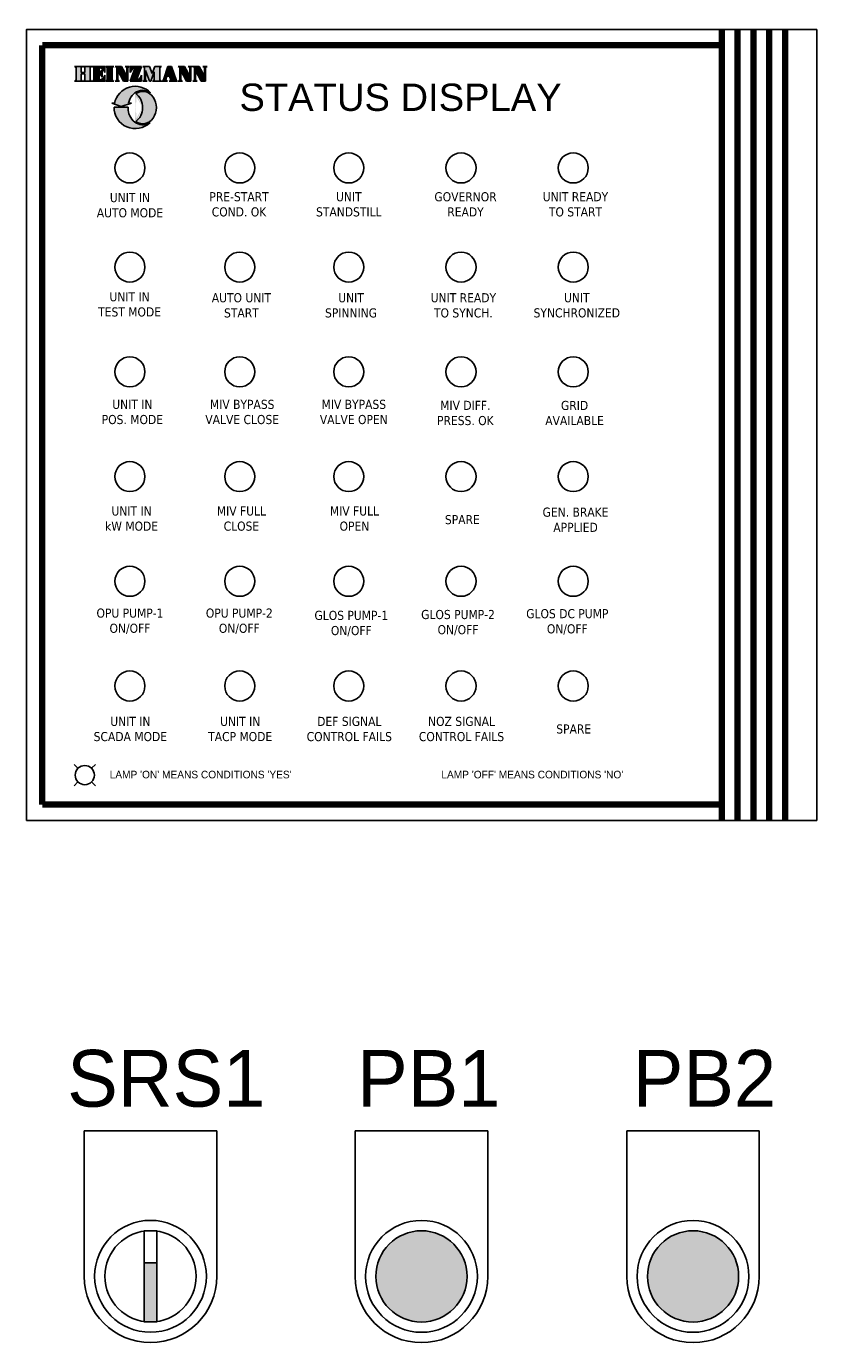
# Model space of a CAD drawing. Header units: millimetres. Extents: x -258 to 424, y -2156 to -1905.
# Tile 4 of 14: x -88 to -69, y -2031 to -1999. Entities that reach past the tile are written whole.
import ezdxf

# ---------------------------------------------------------------- set-up
doc = ezdxf.new("R2010")
doc.units = ezdxf.units.MM
doc.layers.add('plate colour', color=7, linetype='Continuous', true_color=0x37db00)
doc.layers.add('Text', color=14, linetype='Continuous')
doc.styles.add('Tahoma', font='tahoma.ttf')

# ---------------------------------------------------------------- blocks, each defined once
blk = doc.blocks.new('A$C663411DF')
blk.add_hatch(color=256).paths.add_polyline_path([(1.53, -11.25), (1.53, 3.34), (-1.53, 3.34), (-1.53, -11.25)])
for p, q in [((-16.34, 0), (-16.34, 35.9)), ((-16.34, 35.9), (16.36, 35.9)), ((16.36, 35.9), (16.34, 0)), ((-1.53, 3.34), (1.53, 3.34))]:
    blk.add_line(p, q)
blk.add_lwpolyline([(-1.53, 11.25), (1.53, 11.25), (1.53, -11.25), (-1.53, -11.25)], close=True)
at = {"color": 0, "linetype": 'Continuous'}
blk.add_circle((0, 0), 13.79, dxfattribs=at)
blk.add_circle((0, 0), 11.25)
blk.add_arc((0, 0), 16.34, 180, 0, dxfattribs=at)
blk = doc.blocks.new('A$C08A04AE9')
blk.add_hatch(color=256).paths.add_polyline_path([(-11.25, 0, 1), (11.25, 0, 1)])
for p, q in [((-16.34, 0), (-16.34, 35.9)), ((-16.34, 35.9), (16.36, 35.9)), ((16.36, 35.9), (16.34, 0))]:
    blk.add_line(p, q)
at = {"color": 0, "linetype": 'Continuous'}
blk.add_circle((0, 0), 13.79, dxfattribs=at)
blk.add_circle((0, 0), 11.25)
blk.add_arc((0, 0), 16.34, 180, 0, dxfattribs=at)
blk = doc.blocks.new('A$C122167AF')
h = blk.add_hatch(color=74)
edge = h.paths.add_edge_path()
edge.add_spline(control_points=[(25.19, 176.81), (25.19, 176.82), (25.2, 176.84), (25.36, 177.54), (25.66, 178.18), (26.5, 179.22), (27.04, 179.61), (27.98, 179.95), (28.35, 180.02), (28.72, 180.02), (29.25, 180.02), (29.78, 179.88), (30.4, 179.55), (30.53, 179.46), (30.66, 179.37)], knot_values=[5.727591, 5.727591, 5.727591, 5.727591, 5.738419, 5.738419, 6.243266, 6.243266, 6.748112, 6.748112, 7.046955, 7.046955, 7.046955, 7.477983, 7.477983, 7.60255, 7.60255, 7.60255, 7.60255], degree=3, periodic=0)
edge.add_arc((26.86, 175.78), 5.22, 43.3423, 168.6654)
edge.add_line((21.74, 176.81), (21.11, 176.81))
edge.add_line((21.11, 176.81), (23.42, 176.03))
edge.add_line((23.42, 176.03), (25.97, 176.81))
edge.add_line((25.97, 176.81), (25.19, 176.81))
edge = h.paths.add_edge_path()
edge.add_ellipse((28.72, 175.76), major_axis=(0, 3.99), ratio=0.844504, start_angle=270.342, end_angle=390.5505)
edge.add_ellipse((25.29, 175.76), major_axis=(0, 3.99), ratio=0.844504, start_angle=270.342, end_angle=329.4495, ccw=False)
edge.add_line((28.66, 175.78), (32.09, 175.78))
h = blk.add_hatch(color=256)
edge = h.paths.add_edge_path()
edge.add_spline(control_points=[(30.51, 172.05), (30.17, 171.82), (29.79, 171.66), (28.79, 171.44), (28.15, 171.49), (26.98, 171.94), (26.45, 172.35), (25.62, 173.41), (25.33, 174.05), (25.11, 175.08), (25.08, 175.43), (25.08, 175.78)], knot_values=[7.848335, 7.848335, 7.848335, 7.848335, 8.170695, 8.170695, 8.675542, 8.675542, 9.180389, 9.180389, 9.685236, 9.685236, 9.93347, 9.93347, 9.93347, 9.93347], degree=3, periodic=0)
edge.add_line((25.08, 175.78), (21.64, 175.78))
edge.add_arc((26.86, 175.78), 5.22, 180, 314.3486)
edge = h.paths.add_edge_path()
edge.add_ellipse((28.72, 175.76), major_axis=(0, 3.99), ratio=0.844504, start_angle=149.4495, end_angle=270.342)
edge.add_line((32.09, 175.78), (28.66, 175.78))
edge.add_ellipse((25.29, 175.76), major_axis=(0, 3.99), ratio=0.844504, start_angle=210.5505, end_angle=270.342, ccw=False)
at = {"layer": 'Text'}
for points in [[(13.54, 184.08), (14.46, 184.08), (14.46, 182.58, -0.256897), (14.05, 182.27), (16.15, 182.27, -0.256897), (15.74, 182.58), (15.74, 185.59, -0.256897), (16.15, 185.9), (14.05, 185.9, -0.256897), (14.46, 185.59), (14.46, 184.39), (13.54, 184.39), (13.54, 185.59, -0.256897), (13.95, 185.9), (11.85, 185.9, -0.256897), (12.26, 185.59), (12.26, 182.58, -0.256897), (11.85, 182.27), (13.95, 182.27, -0.256897), (13.54, 182.58)], [(17.94, 183.99, -0.155983), (18.71, 183.26), (18.71, 185.1, -0.155983), (17.94, 184.37), (17.94, 185.59, -0.297798), (19.38, 184.4), (19.38, 185.9), (16.25, 185.9, -0.256897), (16.66, 185.59), (16.66, 182.58, -0.256897), (16.25, 182.27), (19.38, 182.27), (19.38, 183.77, -0.297798), (17.94, 182.58)], [(19.9, 182.58, -0.256897), (19.49, 182.27), (21.59, 182.27, -0.256897), (21.18, 182.58), (21.18, 185.59, -0.256897), (21.59, 185.9), (19.49, 185.9, -0.256897), (19.9, 185.59)], [(23.5, 185.9), (21.92, 185.9, -0.256897), (22.33, 185.59), (22.33, 182.58, -0.256897), (21.92, 182.27), (22.98, 182.27, -0.256897), (22.57, 182.58), (22.57, 184.9), (23.99, 182.27), (25.03, 182.27), (25.03, 185.59, -0.256897), (25.44, 185.9), (24.38, 185.9, -0.256897), (24.79, 185.59), (24.79, 183.52)], [(28.4, 185.9), (25.65, 185.9), (25.65, 184.42, -0.263626), (26.86, 185.64), (25.65, 182.27), (28.4, 182.27), (28.4, 183.76, -0.263626), (27.19, 182.54)], [(30.36, 182.27), (30.72, 182.27), (31.57, 184.55), (31.57, 182.58, -0.256897), (31.16, 182.27), (33.37, 182.27, -0.256897), (32.97, 182.58), (32.97, 185.59, -0.256897), (33.37, 185.9), (31.66, 185.9), (31.01, 184.15), (30.36, 185.9), (28.74, 185.9, -0.256897), (29.14, 185.59), (29.14, 182.58, -0.256897), (28.74, 182.27), (29.79, 182.27, -0.256897), (29.39, 182.58), (29.39, 184.9)], [(39.5, 182.27), (40.54, 182.27), (40.54, 185.59, -0.256897), (40.95, 185.9), (39.89, 185.9, -0.256897), (40.3, 185.59), (40.3, 183.52), (39, 185.9), (37.43, 185.9, -0.256897), (37.84, 185.59), (37.84, 182.58, -0.256897), (37.43, 182.27), (38.49, 182.27, -0.256897), (38.08, 182.58), (38.08, 184.9)], [(43.15, 182.27), (44.19, 182.27), (44.19, 185.59, -0.256897), (44.59, 185.9), (43.54, 185.9, -0.256897), (43.94, 185.59), (43.94, 183.52), (42.65, 185.9), (41.08, 185.9, -0.256897), (41.48, 185.59), (41.48, 182.58, -0.256897), (41.08, 182.27), (42.13, 182.27, -0.256897), (41.73, 182.58), (41.73, 184.9)]]:
    blk.add_hatch(color=256, dxfattribs=at).paths.add_polyline_path(points)
h = blk.add_hatch(color=256, dxfattribs=at)
h.paths.add_polyline_path([(35.8, 185.9), (34.94, 185.9), (33.83, 182.58, -0.256897), (33.42, 182.27), (34.82, 182.27, -0.311037), (34.38, 182.68), (34.66, 183.52), (35.3, 183.52), (35.61, 182.59, -0.258571), (35.21, 182.27), (37.33, 182.27, -0.256897), (36.92, 182.58)])
h.paths.add_polyline_path([(35.2, 183.81), (34.76, 183.81), (34.98, 184.46)], flags=16)
h = blk.add_hatch(color=256, dxfattribs=at)
edge = h.paths.add_edge_path()
edge.add_spline(control_points=[(25.19, 176.81), (25.19, 176.82), (25.2, 176.84), (25.36, 177.54), (25.66, 178.18), (26.5, 179.22), (27.04, 179.61), (27.98, 179.95), (28.35, 180.02), (28.72, 180.02), (29.25, 180.02), (29.78, 179.88), (30.4, 179.55), (30.53, 179.46), (30.66, 179.37)], knot_values=[5.727591, 5.727591, 5.727591, 5.727591, 5.738419, 5.738419, 6.243266, 6.243266, 6.748112, 6.748112, 7.046955, 7.046955, 7.046955, 7.477983, 7.477983, 7.60255, 7.60255, 7.60255, 7.60255], degree=3, periodic=0)
edge.add_arc((26.86, 175.78), 5.22, 43.3423, 168.6654)
edge.add_line((21.74, 176.81), (21.11, 176.81))
edge.add_line((21.11, 176.81), (23.42, 176.03))
edge.add_line((23.42, 176.03), (25.97, 176.81))
edge.add_line((25.97, 176.81), (25.19, 176.81))
edge = h.paths.add_edge_path()
edge.add_spline(control_points=[(30.51, 172.05), (30.17, 171.82), (29.79, 171.66), (28.79, 171.44), (28.15, 171.49), (26.98, 171.94), (26.45, 172.35), (25.62, 173.41), (25.33, 174.05), (25.1, 175.12), (25.07, 175.51), (25.08, 175.9)], knot_values=[7.821223, 7.821223, 7.821223, 7.821223, 8.143583, 8.143583, 8.64843, 8.64843, 9.153277, 9.153277, 9.658124, 9.658124, 9.93347, 9.93347, 9.93347, 9.93347], degree=3, periodic=0)
edge.add_line((25.08, 175.9), (21.64, 175.9))
edge.add_arc((26.86, 175.78), 5.22, 178.7452, 314.3486)
edge = h.paths.add_edge_path()
edge.add_ellipse((25.29, 175.76), major_axis=(0, 3.99), ratio=0.844504, start_angle=210.5505, end_angle=329.4495, ccw=False)
edge.add_ellipse((28.72, 175.76), major_axis=(0, 3.99), ratio=0.844504, start_angle=149.4495, end_angle=390.5505)
for p, q in [((11.8, 13.79), (12.73, 12.86)), ((17.02, 13.79), (16.09, 12.86)), ((11.8, 8.57), (12.73, 9.51)), ((17.02, 8.57), (16.09, 9.51))]:
    blk.add_line(p, q)
for centre, radius in [((25.55, 160.88), 3.71), ((52.65, 160.88), 3.71), ((79.56, 160.88), 3.71), ((107.25, 160.88), 3.71), ((134.94, 160.88), 3.71), ((25.55, 136.43), 3.71), ((52.65, 136.43), 3.71), ((79.56, 136.43), 3.71), ((107.25, 136.43), 3.71), ((134.94, 136.43), 3.71), ((25.55, 110.61), 3.71), ((52.65, 110.61), 3.71), ((79.56, 110.61), 3.71), ((107.25, 110.61), 3.71), ((134.94, 110.61), 3.71), ((25.55, 84.79), 3.71), ((52.65, 84.79), 3.71), ((79.56, 84.79), 3.71), ((107.25, 84.79), 3.71), ((134.94, 84.79), 3.71), ((25.55, 58.97), 3.71), ((52.65, 58.97), 3.71), ((79.56, 58.97), 3.71), ((107.25, 58.97), 3.71), ((134.94, 58.97), 3.71), ((25.55, 33.15), 3.71), ((52.65, 33.15), 3.71), ((79.56, 33.15), 3.71), ((107.25, 33.15), 3.71), ((134.94, 33.15), 3.71), ((14.41, 11.18), 2.37)]:
    blk.add_circle(centre, radius)
at = {"layer": 'plate colour', "color": 72, "const_width": 1.56}
for points in [[(171.6, 0), (171.6, 195.01)], [(175.5, 0), (175.5, 195.01)], [(179.4, 0), (179.4, 195.01)], [(183.3, 0), (183.3, 195.01)], [(187.2, 0), (187.2, 195.01)], [(3.9, 3.9), (3.9, 191.11)], [(171.6, 191.11), (3.9, 191.11)], [(171.6, 3.9), (3.9, 3.9)]]:
    blk.add_lwpolyline(points, dxfattribs=at)
at = {"layer": 'plate colour', "color": 72}
blk.add_lwpolyline([(0, 0), (195.01, 0), (195.01, 195.01), (0, 195.01)], close=True, dxfattribs=at)
at = {"layer": 'Text'}
for p, q in [((11.85, 185.9), (13.95, 185.9)), ((12.26, 185.59), (12.26, 182.58)), ((13.54, 184.39), (13.54, 185.59)), ((14.05, 185.9), (16.15, 185.9)), ((14.46, 184.39), (14.46, 185.59)), ((15.74, 185.59), (15.74, 182.58)), ((16.25, 185.9), (19.38, 185.9)), ((16.66, 185.59), (16.66, 182.58)), ((17.94, 185.59), (17.94, 184.37)), ((19.38, 185.9), (19.38, 184.4)), ((19.49, 185.9), (21.59, 185.9)), ((19.63, 185.9), (21.59, 185.9)), ((19.9, 185.59), (19.9, 182.58)), ((21.18, 182.58), (21.18, 185.59)), ((21.92, 185.9), (23.5, 185.9)), ((22.33, 185.59), (22.33, 182.58)), ((23.5, 185.9), (24.79, 183.52)), ((24.38, 185.9), (25.44, 185.9)), ((24.79, 185.59), (24.79, 183.52)), ((25.03, 185.59), (25.03, 182.27)), ((25.65, 185.9), (28.4, 185.9)), ((25.65, 185.9), (25.65, 184.42)), ((26.86, 185.64), (25.65, 182.27)), ((27.19, 182.54), (28.4, 185.9)), ((28.74, 185.9), (30.36, 185.9)), ((29.14, 185.59), (29.14, 182.58)), ((30.36, 185.9), (31.01, 184.15)), ((31.66, 185.9), (31.01, 184.15)), ((31.66, 185.9), (33.37, 185.9)), ((32.97, 185.59), (32.97, 182.58)), ((33.83, 182.58), (34.94, 185.9)), ((34.94, 185.9), (35.8, 185.9)), ((36.92, 182.58), (35.8, 185.9)), ((37.43, 185.9), (39, 185.9)), ((37.43, 185.9), (39, 185.9)), ((37.84, 185.59), (37.84, 182.58)), ((39, 185.9), (40.3, 183.52)), ((39.89, 185.9), (40.95, 185.9)), ((39.89, 185.9), (40.95, 185.9)), ((40.3, 185.59), (40.3, 183.52)), ((40.54, 185.59), (40.54, 182.27)), ((41.08, 185.9), (42.65, 185.9)), ((41.08, 185.9), (42.65, 185.9)), ((41.48, 185.59), (41.48, 182.58)), ((42.65, 185.9), (43.94, 183.52)), ((43.54, 185.9), (44.07, 185.9)), ((43.54, 185.9), (44.59, 185.9)), ((43.94, 185.59), (43.94, 183.52)), ((44.19, 185.59), (44.19, 182.27)), ((11.85, 182.27), (13.95, 182.27)), ((14.46, 184.39), (13.54, 184.39)), ((13.54, 182.58), (13.54, 184.08)), ((14.46, 184.08), (13.54, 184.08)), ((14.05, 182.27), (16.15, 182.27)), ((14.46, 182.58), (14.46, 184.08)), ((16.25, 182.27), (19.38, 182.27)), ((17.94, 183.99), (17.94, 182.58)), ((18.71, 185.1), (18.71, 183.26)), ((19.38, 183.77), (19.38, 182.27)), ((19.49, 182.27), (21.59, 182.27)), ((19.63, 182.27), (21.59, 182.27)), ((21.92, 182.27), (22.98, 182.27)), ((22.57, 184.9), (22.57, 182.58)), ((22.57, 184.9), (23.99, 182.27)), ((23.99, 182.27), (25.03, 182.27)), ((25.65, 182.27), (28.4, 182.27)), ((28.4, 183.76), (28.4, 182.27)), ((28.74, 182.27), (29.79, 182.27)), ((28.74, 182.27), (29.79, 182.27)), ((29.39, 184.9), (29.39, 182.58)), ((29.39, 184.9), (30.36, 182.27)), ((30.36, 182.27), (30.72, 182.27)), ((31.57, 184.55), (30.72, 182.27)), ((31.16, 182.27), (33.37, 182.27)), ((31.57, 184.55), (31.57, 182.58)), ((33.42, 182.27), (34.82, 182.27)), ((34.38, 182.68), (34.66, 183.52)), ((34.66, 183.52), (35.3, 183.52)), ((34.76, 183.81), (34.98, 184.46)), ((34.76, 183.81), (35.2, 183.81)), ((35.2, 183.81), (34.98, 184.46)), ((35.21, 182.27), (37.33, 182.27)), ((35.61, 182.59), (35.3, 183.52)), ((37.43, 182.27), (38.49, 182.27)), ((37.43, 182.27), (38.49, 182.27)), ((38.08, 184.9), (38.08, 182.58)), ((38.08, 184.9), (39.5, 182.27)), ((39.5, 182.27), (40.54, 182.27)), ((39.5, 182.27), (40.54, 182.27)), ((41.08, 182.27), (42.13, 182.27)), ((41.08, 182.27), (42.13, 182.27)), ((41.73, 184.9), (41.73, 182.58)), ((41.73, 184.9), (43.15, 182.27)), ((43.15, 182.27), (44.07, 182.27)), ((43.15, 182.27), (44.19, 182.27)), ((21.11, 176.81), (21.74, 176.81)), ((23.42, 176.03), (21.11, 176.81)), ((21.64, 175.9), (25.08, 175.9)), ((25.97, 176.81), (23.42, 176.03)), ((25.19, 176.81), (25.97, 176.81))]:
    blk.add_line(p, q, dxfattribs=at)
for centre, radius, start, end in [((11.78, 185.38), 0.528, 23.8869, 81.5171), ((14.02, 185.38), 0.528, 98.4829, 156.1131), ((13.98, 185.38), 0.528, 23.8869, 81.5171), ((16.22, 185.38), 0.528, 98.4829, 156.1131), ((16.18, 185.38), 0.528, 23.8869, 81.5171), ((17.75, 183.89), 1.71, 17.334, 83.6678), ((19.42, 185.38), 0.528, 23.8869, 81.5171), ((21.66, 185.38), 0.528, 98.4829, 156.1131), ((21.85, 185.38), 0.528, 23.8869, 81.5171), ((24.31, 185.38), 0.528, 23.8869, 81.5171), ((25.52, 185.38), 0.528, 98.4829, 156.1131), ((27.34, 183.96), 1.75, 105.7649, 164.8395), ((28.66, 185.38), 0.528, 23.8869, 81.5171), ((33.45, 185.38), 0.528, 98.4829, 156.1131), ((37.35, 185.38), 0.528, 23.8869, 81.5171), ((39.81, 185.38), 0.528, 23.8869, 81.5171), ((41.02, 185.38), 0.528, 98.4829, 156.1131), ((41, 185.38), 0.528, 23.8869, 81.5171), ((43.46, 185.38), 0.528, 23.8869, 81.5171), ((44.67, 185.38), 0.528, 98.4829, 156.1131), ((11.78, 182.8), 0.528, 278.4829, 336.1131), ((14.02, 182.8), 0.528, 203.8869, 261.5171), ((13.98, 182.8), 0.528, 278.4829, 336.1131), ((16.22, 182.8), 0.528, 203.8869, 261.5171), ((16.18, 182.8), 0.528, 278.4829, 336.1131), ((17.18, 185.94), 1.74, 295.956, 331.4189), ((17.18, 182.42), 1.74, 28.5811, 64.044), ((17.75, 184.28), 1.71, 276.3322, 342.666), ((19.42, 182.8), 0.528, 278.4829, 336.1131), ((21.66, 182.8), 0.528, 203.8869, 261.5171), ((21.85, 182.8), 0.528, 278.4829, 336.1131), ((23.06, 182.8), 0.528, 203.8869, 261.5171), ((26.71, 184.22), 1.75, 285.7649, 344.8395), ((28.66, 182.8), 0.528, 278.4829, 336.1131), ((29.87, 182.8), 0.528, 203.8869, 261.5171), ((31.08, 182.8), 0.528, 278.4829, 336.1131), ((33.45, 182.8), 0.528, 203.8869, 261.5171), ((33.34, 182.8), 0.528, 278.4829, 336.1131), ((34.89, 182.8), 0.528, 192.4066, 261.5171), ((35.13, 182.8), 0.528, 278.4829, 336.473), ((37.4, 182.8), 0.528, 203.8869, 261.5171), ((37.35, 182.8), 0.528, 278.4829, 336.1131), ((38.56, 182.8), 0.528, 203.8869, 261.5171), ((41, 182.8), 0.528, 278.4829, 336.1131), ((42.21, 182.8), 0.528, 203.8869, 261.5171), ((26.86, 175.78), 5.22, 43.3423, 168.6654), ((26.86, 175.78), 5.22, 178.7452, 314.3486)]:
    blk.add_arc(centre, radius, start, end, dxfattribs=at)
for centre, start_param, end_param in [((28.72, 175.76), 2.608386, 6.816392), ((25.29, 175.76), 3.674799, 5.749979)]:
    blk.add_ellipse(centre, major_axis=(0, 3.99), ratio=0.844504, start_param=start_param, end_param=end_param, dxfattribs=at)
for points, knots in [([(30.66, 179.37), (30.53, 179.46), (30.4, 179.55), (29.78, 179.88), (29.25, 180.02), (28.72, 180.02), (28.35, 180.02), (27.98, 179.95), (27.04, 179.61), (26.5, 179.22), (25.66, 178.18), (25.36, 177.54), (25.2, 176.84), (25.19, 176.82), (25.19, 176.81)], [5.727591, 5.727591, 5.727591, 5.727591, 5.852158, 5.852158, 6.283185, 6.283185, 6.283185, 6.582028, 6.582028, 7.086875, 7.086875, 7.591722, 7.591722, 7.60255, 7.60255, 7.60255, 7.60255]), ([(25.08, 175.9), (25.07, 175.51), (25.1, 175.12), (25.33, 174.05), (25.62, 173.41), (26.45, 172.35), (26.98, 171.94), (28.15, 171.49), (28.79, 171.44), (29.79, 171.66), (30.17, 171.82), (30.51, 172.05)], [7.821223, 7.821223, 7.821223, 7.821223, 8.096569, 8.096569, 8.601415, 8.601415, 9.106262, 9.106262, 9.611109, 9.611109, 9.93347, 9.93347, 9.93347, 9.93347])]:
    blk.add_open_spline(points, degree=3, knots=knots, dxfattribs=at)
at = {"attachment_point": 5}
for s, insert, char_height, width in [('{\\fArial|b0|i0|c0|p34;STATUS DISPLAY}', (92.33, 178.26), 6.7394, 144.8157), ("LAMP 'ON' MEANS CONDITIONS 'YES'", (43, 11.3), 1.872, 50.237), ("LAMP 'OFF' MEANS CONDITIONS 'NO'", (124.84, 11.3), 1.872, 50.237)]:
    blk.add_mtext(s, dxfattribs=dict(at, insert=insert, char_height=char_height, width=width))
at = {"color": 7, "attachment_point": 5, "style": 'Tahoma'}
for s, insert, char_height in [('UNIT IN\\PAUTO MODE', (25.56, 151.68), 2.244), ('PRE-START\\PCOND. OK', (52.47, 151.9), 2.244), ('UNIT\\PSTANDSTILL', (79.56, 151.9), 2.244), ('GOVERNOR\\PREADY', (108.36, 151.9), 2.244), ('UNIT READY\\PTO START', (135.49, 151.9), 2.244), ('UNIT IN\\PTEST MODE', (25.46, 127.23), 2.244), ('AUTO UNIT\\PSTART', (53.06, 126.99), 2.244), ('UNIT\\PSPINNING', (80.11, 126.99), 2.244), ('UNIT READY\\PTO SYNCH.', (107.83, 126.99), 2.244), ('UNIT\\PSYNCHRONIZED', (135.82, 127), 2.2445), ('UNIT IN\\PPOS. MODE', (26.15, 100.7), 2.244), ('MIV BYPASS\\PVALVE CLOSE', (53.25, 100.7), 2.2445), ('MIV BYPASS\\PVALVE OPEN', (80.79, 100.7), 2.244), ('MIV DIFF.\\PPRESS. OK', (108.32, 100.45), 2.244), ('GRID \\PAVAILABLE', (135.27, 100.45), 2.244), ('UNIT IN\\PkW MODE', (25.96, 74.41), 2.244), ('MIV FULL\\PCLOSE', (53.06, 74.41), 2.244), ('MIV FULL\\POPEN', (80.95, 74.41), 2.244), ('SPARE', (107.58, 74.15), 2.244), ('GEN. BRAKE\\PAPPLIED', (135.51, 74.14), 2.244), ('OPU PUMP-1\\PON/OFF', (25.56, 49.11), 2.244), ('OPU PUMP-2\\PON/OFF', (52.54, 49.11), 2.244), ('GLOS PUMP-2\\PON/OFF', (106.51, 48.76), 2.2445), ('GLOS DC PUMP\\PON/OFF', (133.48, 48.97), 2.2445), ('GLOS PUMP-1\\PON/OFF', (80.18, 48.55), 2.2445), ('UNIT IN\\PSCADA MODE', (25.66, 22.53), 2.244), ('UNIT IN\\PTACP MODE', (52.76, 22.53), 2.244), ('DEF SIGNAL \\PCONTROL FAILS', (79.68, 22.53), 2.2445), ('NOZ SIGNAL \\PCONTROL FAILS', (107.37, 22.53), 2.2445), ('SPARE', (135.06, 22.53), 2.244)]:
    blk.add_mtext(s, dxfattribs=dict(at, insert=insert, char_height=char_height))

msp = doc.modelspace()

# ---------------------------------------------------------------- block references
at = {"lineweight": 9, "xscale": 0.1000000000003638, "yscale": 0.1000000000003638, "zscale": 0.1000000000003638}
for name, p in [('A$C122167AF', (-88.225, -2018.085)), ('A$C663411DF', (-85.162, -2029.325)), ('A$C08A04AE9', (-78.476, -2029.327)), ('A$C08A04AE9', (-71.775, -2029.327))]:
    msp.add_blockref(name, p, dxfattribs=at)

# ---------------------------------------------------------------- texts
at = {"color": 250, "lineweight": 9, "char_height": 1.4, "width": 4.47199}
for s, insert, attachment_point in [('SRS1', (-87.218, -2023.743), 1), ('PB1', (-78.296, -2023.745), 2), ('PB2', (-73.263, -2023.745), 1)]:
    msp.add_mtext(s, dxfattribs=dict(at, insert=insert, attachment_point=attachment_point))

doc.saveas('drawing.dxf')
